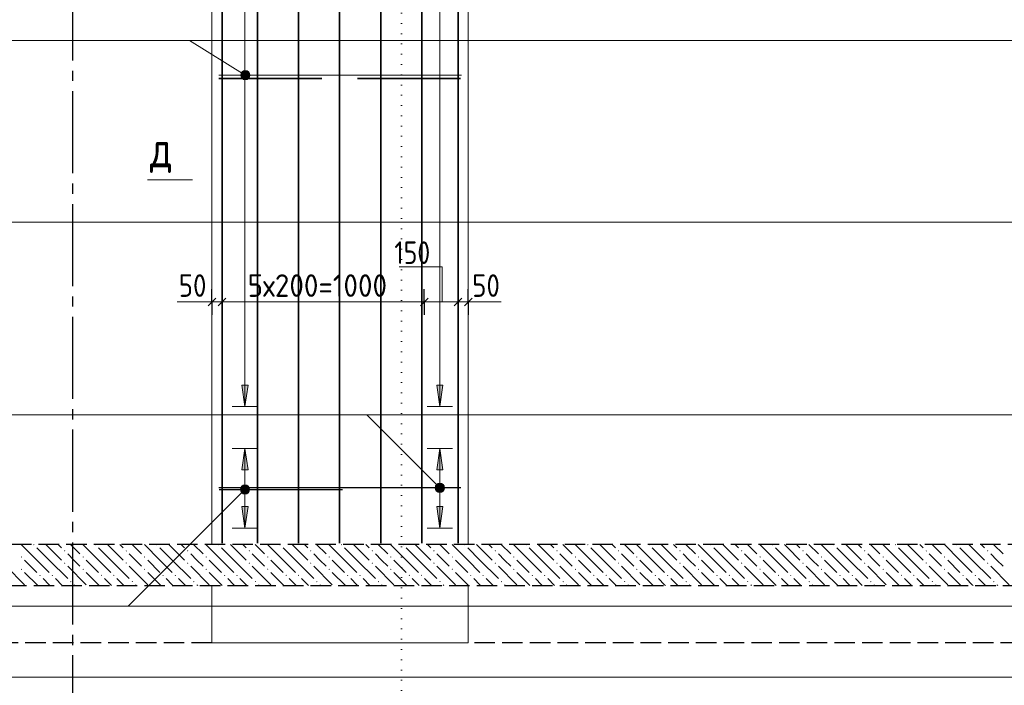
# Model space of a CAD drawing. Header units: millimetres. Extents: x 0 to 50400, y 0 to 35640.
# Tile 4 of 13: x 11663 to 23183, y 18953 to 26742. Entities that reach past the tile are written whole.
import ezdxf

# ---------------------------------------------------------------- set-up
doc = ezdxf.new("R2010")
doc.units = ezdxf.units.MM
for name, pattern in [('______2', [324, 240, -84]), ('______5', [1320, 960, -120, 120, -120]), ('______9', [120, 0, -120])]:
    doc.linetypes.add(name, pattern=pattern)
for name, color, linetype, lineweight in [('Standard', 7, 'Continuous', 25), ('ЖБ Перекрытие верхний уровень', 7, 'Continuous', 35), ('ЖБ Пилон', 7, 'Continuous', 35), ('Общий02', 7, 'Continuous', 18), ('Позиционная метка линия выноска', 7, 'Continuous', 13), ('Сечения символ', 7, 'Continuous', 25)]:
    doc.layers.add(name, color=color, linetype=linetype, lineweight=lineweight)
for name, color, linetype, true_color in [('Оси', 7, '______5', 0x656565), ('Стена ДОП П-обр. неравн', 7, 'Continuous', 0xa0a0a0), ('Стена фоновая арматура У1', 7, '______2', 0xa0a0a0), ('Стена фоновая арматура Х1', 7, '______2', 0xa0a0a0), ('Стена Хомут', 7, '______2', 0xa0a0a0)]:
    doc.layers.add(name, color=color, linetype=linetype, true_color=true_color)
doc.layers.add('Размерная выноска', color=7, linetype='Continuous')
doc.styles.add('ISOCPEUR', font='txt')

msp = doc.modelspace()

# ---------------------------------------------------------------- hatches: boundary and pattern name
at = {"layer": 'ЖБ Перекрытие верхний уровень', "linetype": 'Continuous', "lineweight": 18, "transparency": 33554687}
for points in [[(11822, 20599), (11825, 20602), (11834, 20602), (11837, 20599), (11829, 20591)], [(12182, 20527), (12189, 20535), (12197, 20527), (12189, 20519)], [(12542, 20599), (12545, 20602), (12554, 20602), (12557, 20599), (12549, 20591)], [(12902, 20527), (12909, 20535), (12917, 20527), (12909, 20519)], [(13262, 20599), (13265, 20602), (13274, 20602), (13277, 20599), (13269, 20591)], [(13622, 20527), (13629, 20535), (13637, 20527), (13629, 20519)], [(13982, 20599), (13985, 20602), (13994, 20602), (13997, 20599), (13989, 20591)], [(14342, 20527), (14349, 20535), (14357, 20527), (14349, 20519)], [(14702, 20599), (14705, 20602), (14714, 20602), (14717, 20599), (14709, 20591)], [(15062, 20527), (15069, 20535), (15077, 20527), (15069, 20519)], [(15422, 20599), (15425, 20602), (15434, 20602), (15437, 20599), (15429, 20591)], [(15782, 20527), (15789, 20535), (15797, 20527), (15789, 20519)], [(16142, 20599), (16145, 20602), (16154, 20602), (16157, 20599), (16149, 20591)], [(16502, 20527), (16509, 20535), (16517, 20527), (16509, 20519)], [(16862, 20599), (16865, 20602), (16874, 20602), (16877, 20599), (16869, 20591)], [(17222, 20527), (17229, 20535), (17237, 20527), (17229, 20519)], [(17582, 20599), (17585, 20602), (17594, 20602), (17597, 20599), (17589, 20591)], [(17942, 20527), (17949, 20535), (17957, 20527), (17949, 20519)], [(18302, 20599), (18305, 20602), (18314, 20602), (18317, 20599), (18309, 20591)], [(18662, 20527), (18669, 20535), (18677, 20527), (18669, 20519)], [(19022, 20599), (19025, 20602), (19034, 20602), (19037, 20599), (19029, 20591)], [(19382, 20527), (19389, 20535), (19397, 20527), (19389, 20519)], [(19742, 20599), (19745, 20602), (19754, 20602), (19757, 20599), (19749, 20591)], [(20102, 20527), (20109, 20535), (20117, 20527), (20109, 20519)], [(20462, 20599), (20465, 20602), (20474, 20602), (20477, 20599), (20469, 20591)], [(20822, 20527), (20829, 20535), (20837, 20527), (20829, 20519)], [(21182, 20599), (21185, 20602), (21194, 20602), (21197, 20599), (21189, 20591)], [(21542, 20527), (21549, 20535), (21557, 20527), (21549, 20519)], [(21902, 20599), (21905, 20602), (21914, 20602), (21917, 20599), (21909, 20591)], [(22262, 20527), (22269, 20535), (22277, 20527), (22269, 20519)], [(22622, 20599), (22625, 20602), (22634, 20602), (22637, 20599), (22629, 20591)], [(22982, 20527), (22989, 20535), (22997, 20527), (22989, 20519)], [(11678, 20455), (11685, 20463), (11693, 20455), (11685, 20447)], [(12182, 20383), (12189, 20391), (12197, 20383), (12189, 20375)], [(12398, 20455), (12405, 20463), (12413, 20455), (12405, 20447)], [(12902, 20383), (12909, 20391), (12917, 20383), (12909, 20375)], [(13118, 20455), (13125, 20463), (13133, 20455), (13125, 20447)], [(13622, 20383), (13629, 20391), (13637, 20383), (13629, 20375)], [(13838, 20455), (13845, 20463), (13853, 20455), (13845, 20447)], [(14342, 20383), (14349, 20391), (14357, 20383), (14349, 20375)], [(14558, 20455), (14565, 20463), (14573, 20455), (14565, 20447)], [(15062, 20383), (15069, 20391), (15077, 20383), (15069, 20375)], [(15278, 20455), (15285, 20463), (15293, 20455), (15285, 20447)], [(15782, 20383), (15789, 20391), (15797, 20383), (15789, 20375)], [(15998, 20455), (16005, 20463), (16013, 20455), (16005, 20447)], [(16502, 20383), (16509, 20391), (16517, 20383), (16509, 20375)], [(16718, 20455), (16725, 20463), (16733, 20455), (16725, 20447)], [(17222, 20383), (17229, 20391), (17237, 20383), (17229, 20375)], [(17438, 20455), (17445, 20463), (17453, 20455), (17445, 20447)], [(17942, 20383), (17949, 20391), (17957, 20383), (17949, 20375)], [(18158, 20455), (18165, 20463), (18173, 20455), (18165, 20447)], [(18662, 20383), (18669, 20391), (18677, 20383), (18669, 20375)], [(18878, 20455), (18885, 20463), (18893, 20455), (18885, 20447)], [(19382, 20383), (19389, 20391), (19397, 20383), (19389, 20375)], [(19598, 20455), (19605, 20463), (19613, 20455), (19605, 20447)], [(20102, 20383), (20109, 20391), (20117, 20383), (20109, 20375)], [(20318, 20455), (20325, 20463), (20333, 20455), (20325, 20447)], [(20822, 20383), (20829, 20391), (20837, 20383), (20829, 20375)], [(21038, 20455), (21045, 20463), (21053, 20455), (21045, 20447)], [(21542, 20383), (21549, 20391), (21557, 20383), (21549, 20375)], [(21758, 20455), (21765, 20463), (21773, 20455), (21765, 20447)], [(22262, 20383), (22269, 20391), (22277, 20383), (22269, 20375)], [(22478, 20455), (22485, 20463), (22493, 20455), (22485, 20447)], [(22982, 20383), (22989, 20391), (22997, 20383), (22989, 20375)], [(11678, 20311), (11685, 20319), (11693, 20311), (11685, 20303)], [(12398, 20311), (12405, 20319), (12413, 20311), (12405, 20303)], [(13118, 20311), (13125, 20319), (13133, 20311), (13125, 20303)], [(13838, 20311), (13845, 20319), (13853, 20311), (13845, 20303)], [(14558, 20311), (14565, 20319), (14573, 20311), (14565, 20303)], [(15278, 20311), (15285, 20319), (15293, 20311), (15285, 20303)], [(15998, 20311), (16005, 20319), (16013, 20311), (16005, 20303)], [(16718, 20311), (16725, 20319), (16733, 20311), (16725, 20303)], [(17438, 20311), (17445, 20319), (17453, 20311), (17445, 20303)], [(18158, 20311), (18165, 20319), (18173, 20311), (18165, 20303)], [(18878, 20311), (18885, 20319), (18893, 20311), (18885, 20303)], [(19598, 20311), (19605, 20319), (19613, 20311), (19605, 20303)], [(20318, 20311), (20325, 20319), (20333, 20311), (20325, 20303)], [(21038, 20311), (21045, 20319), (21053, 20311), (21045, 20303)], [(21758, 20311), (21765, 20319), (21773, 20311), (21765, 20303)], [(22478, 20311), (22485, 20319), (22493, 20311), (22485, 20303)], [(11894, 20239), (11901, 20247), (11909, 20239), (11901, 20231)], [(12038, 20239), (12045, 20247), (12053, 20239), (12045, 20231)], [(12254, 20167), (12261, 20175), (12269, 20167), (12261, 20159)], [(12614, 20239), (12621, 20247), (12629, 20239), (12621, 20231)], [(12758, 20239), (12765, 20247), (12773, 20239), (12765, 20231)], [(12974, 20167), (12981, 20175), (12989, 20167), (12981, 20159)], [(13334, 20239), (13341, 20247), (13349, 20239), (13341, 20231)], [(13478, 20239), (13485, 20247), (13493, 20239), (13485, 20231)], [(13694, 20167), (13701, 20175), (13709, 20167), (13701, 20159)], [(14054, 20239), (14061, 20247), (14069, 20239), (14061, 20231)], [(14198, 20239), (14205, 20247), (14213, 20239), (14205, 20231)], [(14414, 20167), (14421, 20175), (14429, 20167), (14421, 20159)], [(14774, 20239), (14781, 20247), (14789, 20239), (14781, 20231)], [(14918, 20239), (14925, 20247), (14933, 20239), (14925, 20231)], [(15134, 20167), (15141, 20175), (15149, 20167), (15141, 20159)], [(15494, 20239), (15501, 20247), (15509, 20239), (15501, 20231)], [(15638, 20239), (15645, 20247), (15653, 20239), (15645, 20231)], [(15854, 20167), (15861, 20175), (15869, 20167), (15861, 20159)], [(16214, 20239), (16221, 20247), (16229, 20239), (16221, 20231)], [(16358, 20239), (16365, 20247), (16373, 20239), (16365, 20231)], [(16574, 20167), (16581, 20175), (16589, 20167), (16581, 20159)], [(16934, 20239), (16941, 20247), (16949, 20239), (16941, 20231)], [(17078, 20239), (17085, 20247), (17093, 20239), (17085, 20231)], [(17294, 20167), (17301, 20175), (17309, 20167), (17301, 20159)], [(17654, 20239), (17661, 20247), (17669, 20239), (17661, 20231)], [(17798, 20239), (17805, 20247), (17813, 20239), (17805, 20231)], [(18014, 20167), (18021, 20175), (18029, 20167), (18021, 20159)], [(18374, 20239), (18381, 20247), (18389, 20239), (18381, 20231)], [(18518, 20239), (18525, 20247), (18533, 20239), (18525, 20231)], [(18734, 20167), (18741, 20175), (18749, 20167), (18741, 20159)], [(19094, 20239), (19101, 20247), (19109, 20239), (19101, 20231)], [(19238, 20239), (19245, 20247), (19253, 20239), (19245, 20231)], [(19454, 20167), (19461, 20175), (19469, 20167), (19461, 20159)], [(19814, 20239), (19821, 20247), (19829, 20239), (19821, 20231)], [(19958, 20239), (19965, 20247), (19973, 20239), (19965, 20231)], [(20174, 20167), (20181, 20175), (20189, 20167), (20181, 20159)], [(20534, 20239), (20541, 20247), (20549, 20239), (20541, 20231)], [(20678, 20239), (20685, 20247), (20693, 20239), (20685, 20231)], [(20894, 20167), (20901, 20175), (20909, 20167), (20901, 20159)], [(21254, 20239), (21261, 20247), (21269, 20239), (21261, 20231)], [(21398, 20239), (21405, 20247), (21413, 20239), (21405, 20231)], [(21614, 20167), (21621, 20175), (21629, 20167), (21621, 20159)], [(21974, 20239), (21981, 20247), (21989, 20239), (21981, 20231)], [(22118, 20239), (22125, 20247), (22133, 20239), (22125, 20231)], [(22334, 20167), (22341, 20175), (22349, 20167), (22341, 20159)], [(22694, 20239), (22701, 20247), (22709, 20239), (22701, 20231)], [(22838, 20239), (22845, 20247), (22853, 20239), (22845, 20231)], [(23054, 20167), (23061, 20175), (23069, 20167), (23061, 20159)]]:
    msp.add_hatch(color=7, dxfattribs=at).paths.add_polyline_path(points, flags=16)
at = {"layer": 'Общий02', "linetype": 'Continuous', "lineweight": 13, "transparency": 33554687}
for points in [[(14263, 22467), (14299, 22215), (14335, 22467)], [(16543, 22467), (16579, 22215), (16615, 22467)], [(14263, 21046), (14299, 20794), (14335, 21046)], [(16543, 21046), (16579, 20794), (16615, 21046)]]:
    msp.add_hatch(color=7, dxfattribs=at).paths.add_polyline_path(points)
for points in [[(14263, 21473), (14299, 21725), (14335, 21473)], [(16543, 21473), (16579, 21725), (16615, 21473)]]:
    msp.add_hatch(color=7, dxfattribs=at).paths.add_polyline_path(points, flags=16)
at = {"layer": 'Позиционная метка линия выноска', "linetype": 'Continuous', "lineweight": 13, "transparency": 33554687}
for points in [[(14256, 26068), (14278, 26141), (14250, 26095)], [(14250, 26095), (14278, 26141), (14258, 26122)], [(14275, 26047), (14305, 26147), (14256, 26068)], [(14256, 26068), (14305, 26147), (14278, 26141)], [(14275, 26047), (14332, 26139), (14305, 26147)], [(14302, 26039), (14332, 26139), (14275, 26047)], [(14302, 26039), (14351, 26118), (14332, 26139)], [(14329, 26046), (14351, 26118), (14302, 26039)], [(14329, 26046), (14357, 26092), (14351, 26118)], [(14357, 26092), (14329, 26046), (14349, 26065)], [(16540, 21227), (16592, 21317), (16527, 21252)], [(16527, 21252), (16592, 21317), (16565, 21317)], [(16527, 21252), (16565, 21317), (16527, 21279)], [(16527, 21279), (16565, 21317), (16540, 21304)], [(16540, 21227), (16617, 21304), (16592, 21317)], [(14337, 21207), (14260, 21283), (14247, 21259)], [(14337, 21207), (14247, 21259), (14312, 21193)], [(14312, 21193), (14247, 21259), (14247, 21231)], [(14312, 21193), (14247, 21231), (14285, 21193)], [(14285, 21193), (14247, 21231), (14260, 21207)], [(14351, 21231), (14285, 21297), (14260, 21283)], [(14351, 21231), (14260, 21283), (14337, 21207)], [(14351, 21259), (14312, 21297), (14285, 21297)], [(14351, 21259), (14285, 21297), (14351, 21231)], [(14312, 21297), (14351, 21259), (14337, 21283)], [(16565, 21213), (16617, 21304), (16540, 21227)], [(16565, 21213), (16631, 21279), (16617, 21304)], [(16592, 21213), (16631, 21279), (16565, 21213)], [(16592, 21213), (16631, 21252), (16631, 21279)], [(16631, 21252), (16592, 21213), (16617, 21227)]]:
    msp.add_hatch(color=7, dxfattribs=at).paths.add_polyline_path(points)

# ---------------------------------------------------------------- linework, layer by layer
at = {"layer": 'Standard', "color": 7, "linetype": 'Continuous', "lineweight": -3, "transparency": 33554687}
for p, q in [((13912, 23439), (13912, 23589)), ((14032, 23439), (14032, 23589)), ((16396, 23439), (16396, 23589)), ((16792, 23439), (16792, 23589)), ((16912, 23439), (16912, 23589)), ((13912, 23439), (13912, 23289)), ((14032, 23439), (14032, 23289)), ((16396, 23439), (16396, 23289)), ((16792, 23439), (16792, 23289)), ((16912, 23439), (16912, 23289))]:
    msp.add_line(p, q, dxfattribs=at)
at = {"layer": 'Standard', "color": 7, "linetype": 'Continuous', "lineweight": 13, "transparency": 33554687}
for p, q in [((13912, 23439), (13822, 23439)), ((13912, 23439), (14032, 23439)), ((14032, 23439), (16396, 23439)), ((16396, 23439), (16792, 23439)), ((16792, 23439), (16912, 23439)), ((16912, 23439), (17002, 23439))]:
    msp.add_line(p, q, dxfattribs=at)
at = {"layer": 'Standard', "color": 7, "linetype": 'Continuous', "lineweight": 25, "transparency": 33554687}
for p, q in [((13867, 23394), (13957, 23484)), ((13987, 23394), (14077, 23484)), ((16351, 23394), (16441, 23484)), ((16747, 23394), (16837, 23484)), ((16867, 23394), (16957, 23484))]:
    msp.add_line(p, q, dxfattribs=at)
at = {"layer": 'ЖБ Перекрытие верхний уровень', "color": 7, "linetype": '______2', "lineweight": 25, "transparency": 33554687}
for p, q in [((28000, 20602), (4699, 20602)), ((4699, 20122), (28000, 20122))]:
    msp.add_line(p, q, dxfattribs=at)
at = {"layer": 'ЖБ Перекрытие верхний уровень', "color": 9, "linetype": 'Continuous', "lineweight": 18, "true_color": 0xc7c7c7, "transparency": 33554687}
for p, q in [((11865, 20419), (11682, 20602)), ((11865, 20563), (12009, 20419)), ((12009, 20563), (11970, 20602)), ((12009, 20563), (12153, 20419)), ((12114, 20602), (12153, 20563)), ((12258, 20602), (12369, 20491)), ((12585, 20419), (12402, 20602)), ((12585, 20563), (12729, 20419)), ((12729, 20563), (12690, 20602)), ((12729, 20563), (12873, 20419)), ((12834, 20602), (12873, 20563)), ((12978, 20602), (13089, 20491)), ((13305, 20419), (13122, 20602)), ((13305, 20563), (13449, 20419)), ((13449, 20563), (13410, 20602)), ((13449, 20563), (13593, 20419)), ((13554, 20602), (13593, 20563)), ((13698, 20602), (13809, 20491)), ((14025, 20419), (13842, 20602)), ((14025, 20563), (14169, 20419)), ((14169, 20563), (14130, 20602)), ((14169, 20563), (14313, 20419)), ((14274, 20602), (14313, 20563)), ((14418, 20602), (14529, 20491)), ((14745, 20419), (14562, 20602)), ((14745, 20563), (14889, 20419)), ((14889, 20563), (14850, 20602)), ((14889, 20563), (15033, 20419)), ((14994, 20602), (15033, 20563)), ((15138, 20602), (15249, 20491)), ((15465, 20419), (15282, 20602)), ((15465, 20563), (15609, 20419)), ((15609, 20563), (15570, 20602)), ((15609, 20563), (15753, 20419)), ((15714, 20602), (15753, 20563)), ((15858, 20602), (15969, 20491)), ((16185, 20419), (16002, 20602)), ((16185, 20563), (16329, 20419)), ((16329, 20563), (16290, 20602)), ((16329, 20563), (16473, 20419)), ((16434, 20602), (16473, 20563)), ((16578, 20602), (16689, 20491)), ((16905, 20419), (16722, 20602)), ((16905, 20563), (17049, 20419)), ((17049, 20563), (17010, 20602)), ((17049, 20563), (17193, 20419)), ((17154, 20602), (17193, 20563)), ((17298, 20602), (17409, 20491)), ((17625, 20419), (17442, 20602)), ((17625, 20563), (17769, 20419)), ((17769, 20563), (17730, 20602)), ((17769, 20563), (17913, 20419)), ((17874, 20602), (17913, 20563)), ((18018, 20602), (18129, 20491)), ((18345, 20419), (18162, 20602)), ((18345, 20563), (18489, 20419)), ((18489, 20563), (18450, 20602)), ((18489, 20563), (18633, 20419)), ((18594, 20602), (18633, 20563)), ((18738, 20602), (18849, 20491)), ((19065, 20419), (18882, 20602)), ((19065, 20563), (19209, 20419)), ((19209, 20563), (19170, 20602)), ((19209, 20563), (19353, 20419)), ((19314, 20602), (19353, 20563)), ((19458, 20602), (19569, 20491)), ((19785, 20419), (19602, 20602)), ((19785, 20563), (19929, 20419)), ((19929, 20563), (19890, 20602)), ((19929, 20563), (20073, 20419)), ((20034, 20602), (20073, 20563)), ((20178, 20602), (20289, 20491)), ((20505, 20419), (20322, 20602)), ((20505, 20563), (20649, 20419)), ((20649, 20563), (20610, 20602)), ((20649, 20563), (20793, 20419)), ((20754, 20602), (20793, 20563)), ((20898, 20602), (21009, 20491)), ((21225, 20419), (21042, 20602)), ((21225, 20563), (21369, 20419)), ((21369, 20563), (21330, 20602)), ((21369, 20563), (21513, 20419)), ((21474, 20602), (21513, 20563)), ((21618, 20602), (21729, 20491)), ((21945, 20419), (21762, 20602)), ((21945, 20563), (22089, 20419)), ((22089, 20563), (22050, 20602)), ((22089, 20563), (22233, 20419)), ((22194, 20602), (22233, 20563)), ((22338, 20602), (22449, 20491)), ((22665, 20419), (22482, 20602)), ((22665, 20563), (22809, 20419)), ((22809, 20563), (22770, 20602)), ((22809, 20563), (22953, 20419)), ((22914, 20602), (22953, 20563)), ((23058, 20602), (23169, 20491)), ((11721, 20419), (11865, 20275)), ((11865, 20419), (12009, 20275)), ((12009, 20419), (12225, 20203)), ((12297, 20419), (12225, 20491)), ((12369, 20347), (12297, 20419)), ((12441, 20419), (12585, 20275)), ((12585, 20419), (12729, 20275)), ((12729, 20419), (12945, 20203)), ((13017, 20419), (12945, 20491)), ((13089, 20347), (13017, 20419)), ((13161, 20419), (13305, 20275)), ((13305, 20419), (13449, 20275)), ((13449, 20419), (13665, 20203)), ((13737, 20419), (13665, 20491)), ((13809, 20347), (13737, 20419)), ((13881, 20419), (14025, 20275)), ((14025, 20419), (14169, 20275)), ((14169, 20419), (14385, 20203)), ((14457, 20419), (14385, 20491)), ((14529, 20347), (14457, 20419)), ((14601, 20419), (14745, 20275)), ((14745, 20419), (14889, 20275)), ((14889, 20419), (15105, 20203)), ((15177, 20419), (15105, 20491)), ((15249, 20347), (15177, 20419)), ((15321, 20419), (15465, 20275)), ((15465, 20419), (15609, 20275)), ((15609, 20419), (15825, 20203)), ((15897, 20419), (15825, 20491)), ((15969, 20347), (15897, 20419)), ((16041, 20419), (16185, 20275)), ((16185, 20419), (16329, 20275)), ((16329, 20419), (16545, 20203)), ((16617, 20419), (16545, 20491)), ((16689, 20347), (16617, 20419)), ((16761, 20419), (16905, 20275)), ((16905, 20419), (17049, 20275)), ((17049, 20419), (17265, 20203)), ((17337, 20419), (17265, 20491)), ((17409, 20347), (17337, 20419)), ((17481, 20419), (17625, 20275)), ((17625, 20419), (17769, 20275)), ((17769, 20419), (17985, 20203)), ((18057, 20419), (17985, 20491)), ((18129, 20347), (18057, 20419)), ((18201, 20419), (18345, 20275)), ((18345, 20419), (18489, 20275)), ((18489, 20419), (18705, 20203)), ((18777, 20419), (18705, 20491)), ((18849, 20347), (18777, 20419)), ((18921, 20419), (19065, 20275)), ((19065, 20419), (19209, 20275)), ((19209, 20419), (19425, 20203)), ((19497, 20419), (19425, 20491)), ((19569, 20347), (19497, 20419)), ((19641, 20419), (19785, 20275)), ((19785, 20419), (19929, 20275)), ((19929, 20419), (20145, 20203)), ((20217, 20419), (20145, 20491)), ((20289, 20347), (20217, 20419)), ((20361, 20419), (20505, 20275)), ((20505, 20419), (20649, 20275)), ((20649, 20419), (20865, 20203)), ((20937, 20419), (20865, 20491)), ((21009, 20347), (20937, 20419)), ((21081, 20419), (21225, 20275)), ((21225, 20419), (21369, 20275)), ((21369, 20419), (21585, 20203)), ((21657, 20419), (21585, 20491)), ((21729, 20347), (21657, 20419)), ((21801, 20419), (21945, 20275)), ((21945, 20419), (22089, 20275)), ((22089, 20419), (22305, 20203)), ((22377, 20419), (22305, 20491)), ((22449, 20347), (22377, 20419)), ((22521, 20419), (22665, 20275)), ((22665, 20419), (22809, 20275)), ((22809, 20419), (23025, 20203)), ((23097, 20419), (23025, 20491)), ((23169, 20347), (23097, 20419)), ((11505, 20347), (11721, 20131)), ((12225, 20347), (12441, 20131)), ((12945, 20347), (13161, 20131)), ((13665, 20347), (13881, 20131)), ((14385, 20347), (14601, 20131)), ((15105, 20347), (15321, 20131)), ((15825, 20347), (16041, 20131)), ((16545, 20347), (16761, 20131)), ((17265, 20347), (17481, 20131)), ((17985, 20347), (18201, 20131)), ((18705, 20347), (18921, 20131)), ((19425, 20347), (19641, 20131)), ((20145, 20347), (20361, 20131)), ((20865, 20347), (21081, 20131)), ((21585, 20347), (21801, 20131)), ((22305, 20347), (22521, 20131)), ((23025, 20347), (23241, 20131)), ((11721, 20275), (11874, 20122)), ((12009, 20131), (11937, 20203)), ((12081, 20203), (12162, 20122)), ((12441, 20275), (12594, 20122)), ((12729, 20131), (12657, 20203)), ((12801, 20203), (12882, 20122)), ((13161, 20275), (13314, 20122)), ((13449, 20131), (13377, 20203)), ((13521, 20203), (13602, 20122)), ((13881, 20275), (14034, 20122)), ((14169, 20131), (14097, 20203)), ((14241, 20203), (14322, 20122)), ((14601, 20275), (14754, 20122)), ((14889, 20131), (14817, 20203)), ((14961, 20203), (15042, 20122)), ((15321, 20275), (15474, 20122)), ((15609, 20131), (15537, 20203)), ((15681, 20203), (15762, 20122)), ((16041, 20275), (16194, 20122)), ((16329, 20131), (16257, 20203)), ((16401, 20203), (16482, 20122)), ((16761, 20275), (16914, 20122)), ((17049, 20131), (16977, 20203)), ((17121, 20203), (17202, 20122)), ((17481, 20275), (17634, 20122)), ((17769, 20131), (17697, 20203)), ((17841, 20203), (17922, 20122)), ((18201, 20275), (18354, 20122)), ((18489, 20131), (18417, 20203)), ((18561, 20203), (18642, 20122)), ((18921, 20275), (19074, 20122)), ((19209, 20131), (19137, 20203)), ((19281, 20203), (19362, 20122)), ((19641, 20275), (19794, 20122)), ((19929, 20131), (19857, 20203)), ((20001, 20203), (20082, 20122)), ((20361, 20275), (20514, 20122)), ((20649, 20131), (20577, 20203)), ((20721, 20203), (20802, 20122)), ((21081, 20275), (21234, 20122)), ((21369, 20131), (21297, 20203)), ((21441, 20203), (21522, 20122)), ((21801, 20275), (21954, 20122)), ((22089, 20131), (22017, 20203)), ((22161, 20203), (22242, 20122)), ((22521, 20275), (22674, 20122)), ((22809, 20131), (22737, 20203)), ((22881, 20203), (22962, 20122)), ((12018, 20122), (12009, 20131)), ((12297, 20131), (12306, 20122)), ((12738, 20122), (12729, 20131)), ((13017, 20131), (13026, 20122)), ((13458, 20122), (13449, 20131)), ((13737, 20131), (13746, 20122)), ((14178, 20122), (14169, 20131)), ((14457, 20131), (14466, 20122)), ((14898, 20122), (14889, 20131)), ((15177, 20131), (15186, 20122)), ((15618, 20122), (15609, 20131)), ((15897, 20131), (15906, 20122)), ((16338, 20122), (16329, 20131)), ((16617, 20131), (16626, 20122)), ((17058, 20122), (17049, 20131)), ((17337, 20131), (17346, 20122)), ((17778, 20122), (17769, 20131)), ((18057, 20131), (18066, 20122)), ((18498, 20122), (18489, 20131)), ((18777, 20131), (18786, 20122)), ((19218, 20122), (19209, 20131)), ((19497, 20131), (19506, 20122)), ((19938, 20122), (19929, 20131)), ((20217, 20131), (20226, 20122)), ((20658, 20122), (20649, 20131)), ((20937, 20131), (20946, 20122)), ((21378, 20122), (21369, 20131)), ((21657, 20131), (21666, 20122)), ((22098, 20122), (22089, 20131)), ((22377, 20131), (22386, 20122)), ((22818, 20122), (22809, 20131)), ((23097, 20131), (23106, 20122))]:
    msp.add_line(p, q, dxfattribs=at)
at = {"layer": 'ЖБ Перекрытие верхний уровень', "color": 253, "linetype": '______2', "lineweight": -3, "true_color": 0xababab, "transparency": 33554687}
for p, q in [((13912, 19450), (8080, 19450)), ((25000, 19450), (16912, 19450))]:
    msp.add_line(p, q, dxfattribs=at)
at = {"layer": 'ЖБ Пилон', "color": 7, "linetype": 'Continuous', "lineweight": 18, "transparency": 33554687}
for p, q in [((13912, 20602), (13912, 30202)), ((16912, 20602), (16912, 30202)), ((13912, 19450), (13912, 20122)), ((16912, 19450), (16912, 20122)), ((13912, 19450), (16912, 19450))]:
    msp.add_line(p, q, dxfattribs=at)
at = {"layer": 'Общий02', "color": 251, "linetype": 'Continuous', "lineweight": 13, "true_color": 0x494949, "transparency": 33554687}
for p, q in [((14297, 28455), (14299, 22215)), ((16577, 28455), (16579, 22215)), ((14335, 22467), (14263, 22467)), ((14263, 22467), (14299, 22215)), ((14299, 22467), (14299, 22485)), ((14299, 22215), (14335, 22467)), ((16615, 22467), (16543, 22467)), ((16543, 22467), (16579, 22215)), ((16579, 22467), (16579, 22485)), ((16579, 22215), (16615, 22467)), ((14449, 22215), (14149, 22215)), ((14299, 22215), (14299, 22215)), ((14299, 22215), (14299, 22215)), ((14299, 22215), (14299, 22215)), ((16729, 22215), (16429, 22215)), ((16579, 22215), (16579, 22215)), ((16579, 22215), (16579, 22215)), ((16579, 22215), (16579, 22215)), ((14449, 21725), (14149, 21725)), ((14263, 21473), (14299, 21725)), ((14299, 21725), (14299, 20794)), ((14299, 21725), (14299, 21725)), ((14299, 21725), (14299, 21725)), ((14299, 21725), (14299, 21725)), ((14299, 21725), (14335, 21473)), ((16729, 21725), (16429, 21725)), ((16543, 21473), (16579, 21725)), ((16579, 21725), (16579, 20794)), ((16579, 21725), (16579, 21725)), ((16579, 21725), (16579, 21725)), ((16579, 21725), (16579, 21725)), ((16579, 21725), (16615, 21473)), ((14335, 21473), (14263, 21473)), ((14299, 21473), (14299, 21455)), ((16615, 21473), (16543, 21473)), ((16579, 21473), (16579, 21455)), ((14335, 21046), (14263, 21046)), ((14263, 21046), (14299, 20794)), ((14299, 21046), (14299, 21064)), ((14299, 20794), (14335, 21046)), ((16615, 21046), (16543, 21046)), ((16543, 21046), (16579, 20794)), ((16579, 21046), (16579, 21064)), ((16579, 20794), (16615, 21046)), ((14449, 20794), (14149, 20794)), ((14299, 20794), (14299, 20794)), ((14299, 20794), (14299, 20794)), ((14299, 20794), (14299, 20794)), ((16729, 20794), (16429, 20794)), ((16579, 20794), (16579, 20794)), ((16579, 20794), (16579, 20794)), ((16579, 20794), (16579, 20794))]:
    msp.add_line(p, q, dxfattribs=at)
at = {"layer": 'Оси', "color": 8, "linetype": '______5', "lineweight": -3, "transparency": 33554687}
msp.add_line((12280, 31185), (12280, 17520), dxfattribs=at)
at = {"layer": 'Позиционная метка линия выноска', "color": 7, "linetype": 'Continuous', "lineweight": 13, "transparency": 33554687}
for p, q in [((14258, 26122), (14258, 26122)), ((14275, 26047), (14275, 26047)), ((14332, 26139), (14332, 26139)), ((14349, 26065), (14349, 26065)), ((13158, 24867), (13686, 24867)), ((11305, 24372), (27961, 24372)), ((14260, 21283), (14260, 21283)), ((14260, 21207), (14260, 21207)), ((14337, 21283), (14337, 21283)), ((14337, 21207), (14337, 21207)), ((16540, 21304), (16540, 21304)), ((16540, 21227), (16540, 21227)), ((16617, 21304), (16617, 21304)), ((16617, 21227), (16617, 21227))]:
    msp.add_line(p, q, dxfattribs=at)
for points in [[(14303, 26093), (13650, 26498), (11274, 26498)], [(25847, 26093), (25194, 26498), (13545, 26498)], [(16579, 21265), (15726, 22118), (11218, 22118)], [(27667, 21265), (26814, 22118), (15726, 22118)], [(14299, 21245), (12934, 19881), (11162, 19881)], [(25387, 21245), (24022, 19881), (12934, 19881)]]:
    msp.add_lwpolyline(points, dxfattribs=at)
for centre in [(14303, 26093), (16579, 21265), (14299, 21245)]:
    msp.add_circle(centre, 54, dxfattribs=at)
at = {"layer": 'Размерная выноска', "color": 7, "linetype": 'Continuous', "lineweight": 13, "transparency": 33554687}
for p, q in [((16102, 23850), (16606, 23850)), ((16606, 23850), (16606, 23439)), ((13912, 23439), (13504, 23439)), ((16912, 23439), (17296, 23439)), ((28072, 19050), (4627, 19050))]:
    msp.add_line(p, q, dxfattribs=at)
at = {"layer": 'Сечения символ', "color": 7, "linetype": '______9', "lineweight": 13, "transparency": 33554687}
msp.add_line((16129, 30782), (16129, 18536), dxfattribs=at)
at = {"layer": 'Стена ДОП П-обр. неравн', "color": 7, "linetype": 'Continuous', "lineweight": 35, "transparency": 33554687}
for p, q in [((13994, 26055), (15198, 26055)), ((16821, 26055), (15617, 26055))]:
    msp.add_line(p, q, dxfattribs=at)
at = {"layer": 'Стена фоновая арматура У1', "color": 7, "linetype": 'Continuous', "lineweight": 18, "transparency": 33554687}
msp.add_line((13994, 26093), (16831, 26093), dxfattribs=at)
at = {"layer": 'Стена фоновая арматура Х1', "color": 7, "linetype": 'Continuous', "lineweight": 35, "transparency": 33554687}
for p, q in [((14032, 20616), (14032, 30516)), ((14032, 20616), (14032, 30468)), ((14447, 20616), (14447, 30516)), ((14447, 20616), (14447, 30468)), ((14927, 20616), (14927, 30516)), ((14927, 20616), (14927, 30468)), ((15407, 20616), (15407, 30516)), ((15407, 20616), (15407, 30468)), ((15887, 20616), (15887, 30516)), ((15887, 20616), (15887, 30468)), ((16367, 20616), (16367, 30516)), ((16367, 20616), (16367, 30468)), ((16792, 20616), (16792, 30516)), ((16792, 20616), (16792, 30468))]:
    msp.add_line(p, q, dxfattribs=at)
at = {"layer": 'Стена Хомут', "color": 7, "linetype": 'Continuous', "lineweight": 25, "transparency": 33554687}
for p, q in [((16826, 21265), (13992, 21265)), ((13999, 21245), (15441, 21245))]:
    msp.add_line(p, q, dxfattribs=at)

# ---------------------------------------------------------------- texts
at = {"layer": 'Standard', "color": 7, "linetype": 'Continuous', "lineweight": 25, "transparency": 33554687, "char_height": 264, "attachment_point": 7, "style": 'ISOCPEUR'}
for s, insert, width in [('\\W0.83;150', (16047, 23884), 610.29), ('\\W0.87;50', (13524, 23499), 484.71), ('\\W0.94;5х200=1000', (14330, 23499), 1918.46), ('\\W0.87;50', (16957, 23499), 484.71)]:
    msp.add_mtext(s, dxfattribs=dict(at, insert=insert, width=width))
at = {"layer": 'Сечения символ', "color": 7, "linetype": 'Continuous', "lineweight": 35, "transparency": 33554687, "insert": (13187, 24949), "char_height": 420, "width": 456.98, "attachment_point": 7, "style": 'ISOCPEUR'}
msp.add_mtext('\\W0.78;д', dxfattribs=at)

doc.saveas('drawing.dxf')
